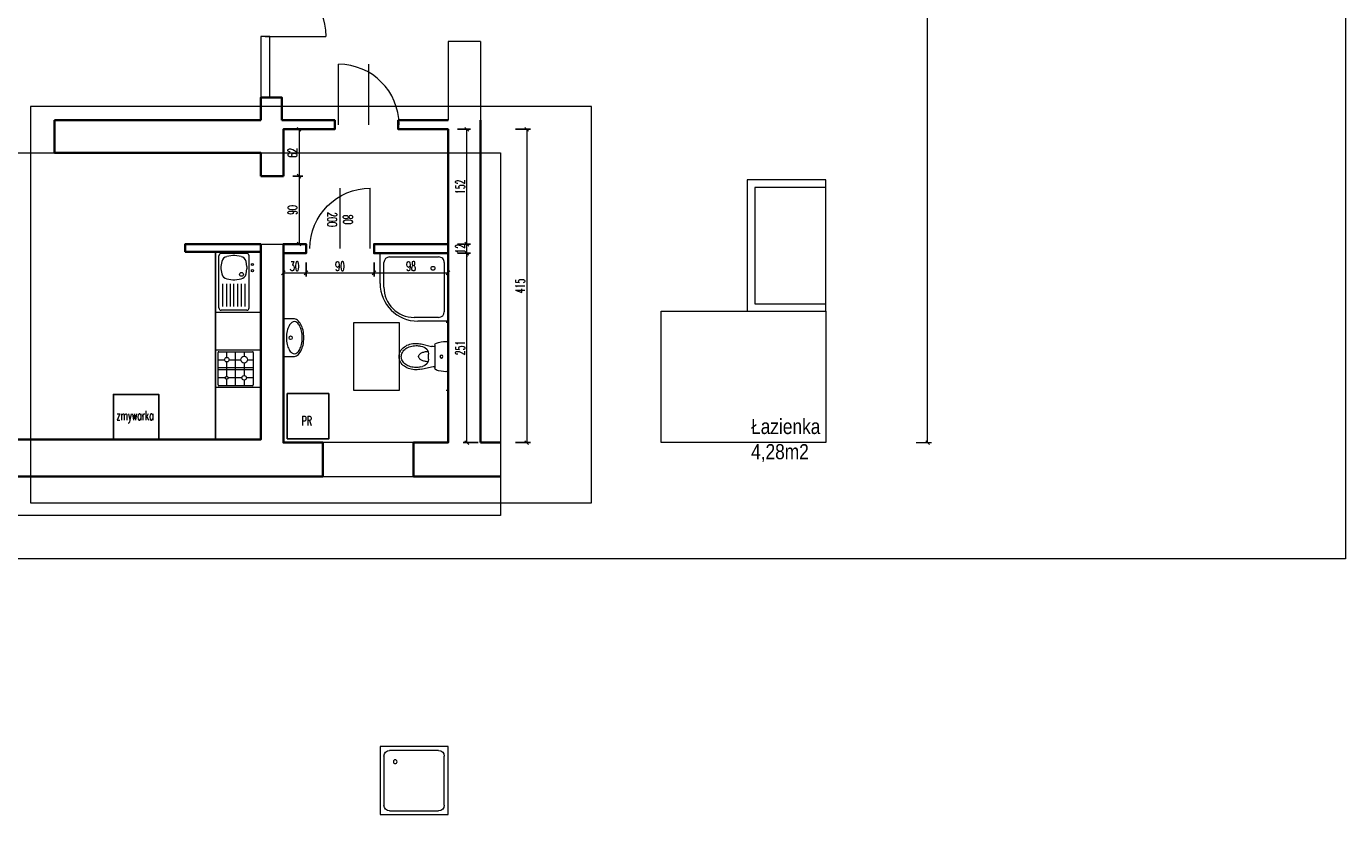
# Model space of a CAD drawing. Extents: x 33706 to 249013, y -74890 to 17912.
# Tile 33 of 175: x 66911 to 68658, y 11961 to 13005. Entities that reach past the tile are written whole.
import ezdxf
from ezdxf.lldxf.tags import DXFTag

# ---------------------------------------------------------------- set-up
doc = ezdxf.new("R2010")
doc.units = 0
doc.header["$MEASUREMENT"] = 0
doc.layers.add('__LT_konstrukcja', color=12, linetype='Continuous')
for name, color, linetype, lineweight in [('_stolarka', 1, 'Continuous', 13), ('A-ARM', 1, 'Continuous', 15), ('wymiar', 3, 'Continuous', 13), ('ściany', 1, 'Continuous', 30)]:
    doc.layers.add(name, color=color, linetype=linetype, lineweight=lineweight)
doc.styles.add('Arial narrow', font='ARIALN.TTF')
doc.styles.add('SIMPLEX', font='SIMPLEX.shx', dxfattribs={"width": 0.6})
tags = doc.linetypes.add('HIDDEN', pattern=[0.375, 0.25, -0.125]).pattern_tags.tags
tags[6:7] = [DXFTag(74, 4), DXFTag(75, 0), DXFTag(340, '0'), DXFTag(46, 1.0), DXFTag(50, 0.0), DXFTag(44, 0.0), DXFTag(45, 0.0)]
tags[4:5] = [DXFTag(74, 4), DXFTag(75, 0), DXFTag(340, '0'), DXFTag(46, 1.0), DXFTag(50, 0.0), DXFTag(44, 0.0), DXFTag(45, 0.0)]
doc.dimstyles.new('1-50 cm', dxfattribs={"dimscale": 0.5, "dimtxt": 25, "dimasz": 10, "dimexe": 10, "dimexo": 25, "dimgap": 5, "dimtad": 1, "dimdec": 0, "dimdsep": 46, "dimtxsty": 'SIMPLEX', "dimblk": 'OBLIQUE', "dimcen": 0, "dimadec": 1, "dimazin": 0, "dimtfac": 0.028571, "dimtdec": 1, "dimtix": 1, "dimtmove": 1, "dimatfit": 2, "dimldrblk": 'DOT', "dimfxl": 30, "dimfxlon": 1, "dimtolj": 1, "dimlwe": -1, "dimarcsym": 0})

# ---------------------------------------------------------------- blocks, each defined once
blk = doc.blocks.new('_arm_brodzik prost 90')
at = {"layer": 'A-ARM', "color": 0}
for p, q in [((0, 90), (90, 90)), ((0, 0), (0, 90)), ((90, 90), (90, 0)), ((5, 12.5), (5, 77.5)), ((12.5, 85), (77.5, 85)), ((85, 77.5), (85, 12.5)), ((90, 0), (0, 0)), ((77.5, 5), (12.5, 5))]:
    blk.add_line(p, q, dxfattribs=at)
blk.add_circle((20, 20), 2.5, dxfattribs=at)
for centre, start, end in [((12.5, 77.5), 90, 180), ((77.5, 77.5), 0, 90), ((12.5, 12.5), 180, 270), ((77.5, 12.5), 270, 0)]:
    blk.add_arc(centre, 7.5, start, end, dxfattribs=at)
blk = doc.blocks.new('_OBLIQUE')
at = {"color": 0, "linetype": 'ByBlock', "lineweight": -2}
for p, q in [((-0.5, -0.5), (0.5, 0.5)), ((0, 0), (0, 0))]:
    blk.add_line(p, q, dxfattribs=at)
blk = doc.blocks.new('*D11116')
at = {"layer": 'DEFPOINTS', "color": 0, "lineweight": 35, "ltscale": 50}
for p in [(-2, 851), (634.8, 851), (0, -427)]:
    blk.add_point(p, dxfattribs=at)
at = {"layer": 'wymiar', "color": 0, "ltscale": 50}
for p, q in [((619.8, 851), (639.8, 851)), ((619.8, -427), (639.8, -427))]:
    blk.add_line(p, q, dxfattribs=at)
at = {"layer": 'wymiar', "color": 0, "lineweight": -2, "ltscale": 50}
blk.add_line((634.8, -427), (634.8, 851), dxfattribs=at)
at = {"layer": 'wymiar', "color": 0, "lineweight": -2, "ltscale": 50, "xscale": 5, "yscale": 5, "zscale": 5}
for p, rotation in [((634.8, 851), 89.99999999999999), ((634.8, -427), 270)]:
    blk.add_blockref('_OBLIQUE', p, dxfattribs=dict(at, rotation=rotation))
at = {"layer": 'wymiar', "color": 0, "lineweight": 18, "ltscale": 50, "insert": (626.1, 212), "char_height": 12.5, "attachment_point": 5, "rotation": 90, "style": 'SIMPLEX'}
blk.add_mtext('\\A1;1278', dxfattribs=at)
blk = doc.blocks.new('_Dot')
at = {"color": 0, "lineweight": -2}
blk.add_line((-0.5, 0), (-1, 0), dxfattribs=at)
at = {"color": 0, "const_width": 0.5}
blk.add_lwpolyline([(-0.25, 0, 1), (0.25, 0, 1)], format="xyb", close=True, dxfattribs=at)
blk = doc.blocks.new('_arm_umywalka')
at = {"layer": 'A-ARM', "color": 0}
for p, q in [((-20, 13.5), (-20, 0)), ((-20, 0), (20, 0)), ((20, 0), (20, 13.5))]:
    blk.add_line(p, q, dxfattribs=at)
blk.add_lwpolyline([(20, 13.5, 0.138474), (18.6, 18.4, 0.107069), (14.1, 23, 0.080452), (8, 25.9, 0.068264), (0, 27, 0.068264), (-8, 25.9, 0.080452), (-14.1, 23, 0.107069), (-18.6, 18.4, 0.138474), (-20, 13.5, 0.138474)], format="xyb", dxfattribs=at)
blk.add_lwpolyline([(-17, 14.5, 0.138474), (-16.1, 11.2, 0.107069), (-12.5, 7.4, 0.080452), (-7.1, 5, 0.068264), (0, 4, 0.068264), (7.1, 5, 0.080452), (12.5, 7.4, 0.107069), (16.1, 11.2, 0.138474), (17, 14.5, 0.138474), (16.1, 17.8, 0.107069), (12.5, 21.6, 0.080452), (7.1, 24, 0.068264), (0, 25, 0.068264), (-7.1, 24, 0.080452), (-12.5, 21.6, 0.107069), (-16.1, 17.8, 0.138474)], format="xyb", close=True, dxfattribs=at)
blk.add_circle((0, 9.5), 2, dxfattribs=at)
blk = doc.blocks.new('wc')
at = {"layer": 'A-ARM', "color": 0}
for p, q in [((-16.7, 35.7), (-13.5, 21.9)), ((-13.8, 36.4), (-13.2, 33.7)), ((13.8, 36.4), (13.2, 33.7)), ((16.7, 35.7), (13.5, 21.9)), ((-15, 17.5), (15, 17.5)), ((3.4, 26), (-3.4, 26)), ((17.1, 0), (-17.1, 0))]:
    blk.add_line(p, q, dxfattribs=at)
at = {"layer": 'A-ARM', "color": 0, "linetype": 'HIDDEN', "lineweight": 13, "ltscale": 50}
blk.add_lwpolyline([(45, 65), (45, 125), (-45, 125), (-45, 65)], close=True, dxfattribs=at)
at = {"layer": 'A-ARM', "color": 0}
for points in [[(17.5, 42.5, 0.072039), (16.3, 50.8, 0.083339), (12.9, 57.8, 0.106661), (7.1, 63.1, 0.132138), (0, 65, 0.132138), (-7.1, 63.1, 0.106661), (-12.9, 57.8, 0.083339), (-16.3, 50.8, 0.072039), (-17.5, 42.5, 0.05824), (-16.7, 35.7, 0.083339)], [(14.5, 42.5, 0.072039), (13.4, 50, 0.083339), (10.5, 56, 0.106661), (5.6, 60.5, 0.132138), (0, 62, 0.132138), (-5.6, 60.5, 0.106661), (-10.5, 56, 0.083339), (-13.4, 50, 0.072039), (-14.5, 42.5, 0.05824), (-13.8, 36.4, 0.05824)], [(6.8, 26.6, 0.047502), (6.3, 31.2, 0.067446), (4.8, 35.2, 0.105232), (2.3, 38.2, 0.168531), (0, 39, 0.168531), (-2.3, 38.2, 0.105232), (-4.8, 35.2, 0.067446), (-6.3, 31.2, 0.047502), (-6.8, 26.6, 0.053598)], [(13.8, 36.4, 0.05824), (14.5, 42.5, 0.05824)], [(16.7, 35.7, 0.05824), (17.5, 42.5, 0.072039)]]:
    blk.add_lwpolyline(points, format="xyb", dxfattribs=at)
at = {"layer": 'A-ARM', "color": 0, "linetype": 'HIDDEN', "lineweight": 13, "ltscale": 50}
for points in [[(-45, 0), (-45, 2.5)], [(-42.5, 0), (-45, 0)], [(45, 0), (42.5, 0)], [(45, 0), (45, 2.5)]]:
    blk.add_lwpolyline(points, dxfattribs=at)
at = {"layer": 'A-ARM', "color": 0}
blk.add_circle((0, 8.8), 1.96, dxfattribs=at)
for centre, radius, start, end in [((-15, 14.5), 3, 90, 159.6583), ((-33, 17.4), 20, 0.3283, 13.0047), ((-3.4, 36), 10, 193.0047, 270), ((3.4, 36), 10, 270, 346.9953), ((33, 17.4), 20, 166.9953, 179.6717), ((15, 14.5), 3, 20.3417, 90), ((16.9, 2.7), 37, 159.6583, 179.4624), ((-17.1, 3), 3, 179.4624, 270), ((17.1, 3), 3, 270, 0.5376), ((-16.9, 2.7), 37, 0.5376, 20.3417)]:
    blk.add_arc(centre, radius, start, end, dxfattribs=at)
blk = doc.blocks.new('dr100_uniwersalne')
at = {"layer": '_stolarka', "color": 0, "linetype": 'ByBlock', "ltscale": 50}
blk.add_line((50, 0), (50, 100), dxfattribs=at)
blk.add_lwpolyline([(0, 0), (0, 100)], dxfattribs=at)
blk.add_arc((0, 0), 100, 0, 90, dxfattribs=at)
blk = doc.blocks.new('_arm_zlewozmywak 1-kom')
at = {"layer": 'A-ARM'}
for p, q in [((80, 60), (0, 60)), ((0, 60), (0, 0)), ((80, 0), (80, 60)), ((2.5, 41.5), (2.5, 7.5)), ((74.5, 44.5), (5.5, 44.5)), ((19.8, 41.7), (13, 40.5)), ((29.5, 40.5), (22.7, 41.7)), ((72.5, 39.5), (42.5, 39.5)), ((77.5, 41.5), (77.5, 7.5)), ((6.6, 34), (5.2, 25.8)), ((5.2, 23.2), (6.6, 15)), ((37.3, 25.8), (35.9, 34)), ((35.9, 15), (37.3, 23.2)), ((36.2, 32.6), (36.2, 32.6)), ((72.5, 34.5), (42.5, 34.5)), ((72.5, 29.5), (42.5, 29.5)), ((72.5, 24.5), (42.5, 24.5)), ((42.5, 19.5), (72.5, 19.5)), ((0, 0), (80, 0)), ((74.5, 4.5), (5.5, 4.5)), ((13, 8.5), (19.8, 7.3)), ((22.7, 7.3), (29.5, 8.5)), ((42.5, 14.5), (72.5, 14.5)), ((42.5, 9.5), (72.5, 9.5))]:
    blk.add_line(p, q, dxfattribs=at)
for centre, radius in [((17, 49), 1.5), ((25, 49), 1.5), ((30, 34.5), 2.5)]:
    blk.add_circle(centre, radius, dxfattribs=at)
for centre, radius, start, end in [((5.5, 41.5), 3, 90, 180), ((14.5, 32.6), 8, 100.3048, 170.5377), ((21.2, 33.9), 8, 79.6952, 100.3048), ((28, 32.6), 8, 9.4623, 79.6952), ((74.5, 41.5), 3, 0, 90), ((13.1, 24.5), 8, 170.5377, 189.4623), ((28.3, 31.2), 8, 9.4601, 9.4623), ((29.4, 24.5), 8, 350.5377, 9.4623), ((5.5, 7.5), 3, 180, 270), ((14.5, 16.4), 8, 189.4623, 259.6952), ((21.2, 15.1), 8, 259.6952, 280.3048), ((28, 16.4), 8, 280.3048, 350.5377), ((74.5, 7.5), 3, 270, 0)]:
    blk.add_arc(centre, radius, start, end, dxfattribs=at)
blk = doc.blocks.new('_arm_kuchenka')
at = {"layer": 'A-ARM'}
for p, q in [((0, 60), (50, 60)), ((0, 0), (0, 60)), ((2.5, 11), (2.5, 55.5)), ((3.5, 56.5), (46.5, 56.5)), ((13, 47), (13, 56.5)), ((23.5, 10), (23.5, 56.5)), ((26.5, 56.5), (26.5, 10)), ((37, 56.5), (37, 48)), ((47.5, 55.5), (47.5, 11)), ((50, 60), (50, 5)), ((2.5, 45), (11, 45)), ((13, 25), (13, 43)), ((15, 45), (34, 45)), ((37, 42), (37, 26.5)), ((40, 45), (47.5, 45)), ((47.5, 34), (2.5, 34)), ((2.5, 33.5), (47.5, 33.5)), ((10, 22), (2.5, 22)), ((13, 10), (13, 19)), ((32.5, 22), (16, 22)), ((37, 17.5), (37, 10)), ((47.5, 22), (41.5, 22)), ((50, 0), (0, 0)), ((46.5, 10), (3.5, 10)), ((50, 5), (50, 0)), ((50, 5), (50, 5))]:
    blk.add_line(p, q, dxfattribs=at)
for centre, radius in [((13, 45), 2), ((37, 45), 3), ((13, 22), 3), ((37, 22), 4.5)]:
    blk.add_circle(centre, radius, dxfattribs=at)
for centre, start, end in [((3.5, 55.5), 90, 180), ((46.5, 55.5), 0, 90), ((3.5, 11), 180, 270), ((46.5, 11), 270, 0)]:
    blk.add_arc(centre, 1, start, end, dxfattribs=at)
blk = doc.blocks.new('_arm_brodzik owal 90')
at = {"layer": 'A-ARM', "color": 0}
for p, q in [((-40, 90), (0, 90)), ((0, 90), (0, 0)), ((-45, 85), (-12.5, 85)), ((-5, 77.5), (-5, 12.5)), ((-90, 0), (-90, 40)), ((-85, 12.5), (-85, 45)), ((0, 0), (-90, 0)), ((-12.5, 5), (-77.5, 5))]:
    blk.add_line(p, q, dxfattribs=at)
blk.add_circle((-20, 20), 2.5, dxfattribs=at)
for centre, radius, start, end in [((-40, 40), 50, 90, 180), ((-45, 45), 40, 90, 180), ((-12.5, 77.5), 7.5, 0, 90), ((-77.5, 12.5), 7.5, 180, 270), ((-12.5, 12.5), 7.5, 270, 0)]:
    blk.add_arc(centre, radius, start, end, dxfattribs=at)
blk = doc.blocks.new('*D11125')
at = {"layer": '__LT_konstrukcja', "color": 0, "ltscale": 50}
for p, q in [((-218, -188.6), (-218, -207.1)), ((-188, -188.6), (-188, -207.1))]:
    blk.add_line(p, q, dxfattribs=at)
at = {"layer": '__LT_konstrukcja', "color": 0, "lineweight": -2, "ltscale": 50}
blk.add_line((-218, -202.1), (-188, -202.1), dxfattribs=at)
at = {"layer": 'DEFPOINTS', "color": 0, "lineweight": 35, "ltscale": 50}
for p in [(-218, -176.1), (-188, -176.1), (-188, -202.1)]:
    blk.add_point(p, dxfattribs=at)
at = {"layer": '__LT_konstrukcja', "color": 0, "lineweight": -2, "ltscale": 50, "xscale": 5, "yscale": 5, "zscale": 5, "rotation": 180}
blk.add_blockref('_OBLIQUE', (-218, -202.1), dxfattribs=at)
at = {"layer": '__LT_konstrukcja', "color": 0, "lineweight": -2, "ltscale": 50, "xscale": 5, "yscale": 5, "zscale": 5}
blk.add_blockref('_OBLIQUE', (-188, -202.1), dxfattribs=at)
at = {"layer": '__LT_konstrukcja', "color": 0, "lineweight": 18, "ltscale": 50, "insert": (-203, -193.4), "char_height": 12.5, "attachment_point": 5, "style": 'SIMPLEX'}
blk.add_mtext('\\A1;30', dxfattribs=at)
blk = doc.blocks.new('*D11126')
at = {"layer": '__LT_konstrukcja', "color": 0, "ltscale": 50}
for p, q in [((-188, -188.6), (-188, -207.1)), ((-98, -188.6), (-98, -207.1))]:
    blk.add_line(p, q, dxfattribs=at)
at = {"layer": '__LT_konstrukcja', "color": 0, "lineweight": -2, "ltscale": 50}
blk.add_line((-188, -202.1), (-98, -202.1), dxfattribs=at)
at = {"layer": 'DEFPOINTS', "color": 0, "lineweight": 35, "ltscale": 50}
for p in [(-188, -176.1), (-98, -176.1), (-98, -202.1)]:
    blk.add_point(p, dxfattribs=at)
at = {"layer": '__LT_konstrukcja', "color": 0, "lineweight": -2, "ltscale": 50, "xscale": 5, "yscale": 5, "zscale": 5, "rotation": 180}
blk.add_blockref('_OBLIQUE', (-188, -202.1), dxfattribs=at)
at = {"layer": '__LT_konstrukcja', "color": 0, "lineweight": -2, "ltscale": 50, "xscale": 5, "yscale": 5, "zscale": 5}
blk.add_blockref('_OBLIQUE', (-98, -202.1), dxfattribs=at)
at = {"layer": '__LT_konstrukcja', "color": 0, "lineweight": 18, "ltscale": 50, "insert": (-143, -193.4), "char_height": 12.5, "attachment_point": 5, "style": 'SIMPLEX'}
blk.add_mtext('\\A1;90', dxfattribs=at)
blk = doc.blocks.new('*D11127')
at = {"layer": '__LT_konstrukcja', "color": 0, "ltscale": 50}
for p, q in [((-98, -188.6), (-98, -207.1)), ((0, -188.6), (0, -207.1))]:
    blk.add_line(p, q, dxfattribs=at)
at = {"layer": '__LT_konstrukcja', "color": 0, "lineweight": -2, "ltscale": 50}
blk.add_line((-98, -202.1), (0, -202.1), dxfattribs=at)
at = {"layer": 'DEFPOINTS', "color": 0, "lineweight": 35, "ltscale": 50}
for p in [(-98, -176.1), (0, -176.1), (0, -202.1)]:
    blk.add_point(p, dxfattribs=at)
at = {"layer": '__LT_konstrukcja', "color": 0, "lineweight": -2, "ltscale": 50, "xscale": 5, "yscale": 5, "zscale": 5, "rotation": 180}
blk.add_blockref('_OBLIQUE', (-98, -202.1), dxfattribs=at)
at = {"layer": '__LT_konstrukcja', "color": 0, "lineweight": -2, "ltscale": 50, "xscale": 5, "yscale": 5, "zscale": 5}
blk.add_blockref('_OBLIQUE', (0, -202.1), dxfattribs=at)
at = {"layer": '__LT_konstrukcja', "color": 0, "lineweight": 18, "ltscale": 50, "insert": (-49, -193.4), "char_height": 12.5, "attachment_point": 5, "style": 'SIMPLEX'}
blk.add_mtext('\\A1;98', dxfattribs=at)
blk = doc.blocks.new('*D11128')
at = {"layer": '__LT_konstrukcja', "color": 0, "ltscale": 50}
for p, q in [((12.5, -176.1), (29.8, -176.1)), ((39.8, -427), (19.8, -427))]:
    blk.add_line(p, q, dxfattribs=at)
at = {"layer": '__LT_konstrukcja', "color": 0, "lineweight": -2, "ltscale": 50}
blk.add_line((24.8, -427), (24.8, -176.1), dxfattribs=at)
at = {"layer": 'DEFPOINTS', "color": 0, "lineweight": 35, "ltscale": 50}
for p in [(0, -176.1), (24.8, -176.1), (500, -427)]:
    blk.add_point(p, dxfattribs=at)
at = {"layer": '__LT_konstrukcja', "color": 0, "lineweight": -2, "ltscale": 50, "xscale": 5, "yscale": 5, "zscale": 5}
for p, rotation in [((24.8, -176.1), 90), ((24.8, -427), 270)]:
    blk.add_blockref('_OBLIQUE', p, dxfattribs=dict(at, rotation=rotation))
at = {"layer": '__LT_konstrukcja', "color": 0, "lineweight": 18, "ltscale": 50, "insert": (16.1, -301.6), "char_height": 12.5, "attachment_point": 5, "rotation": 90, "style": 'SIMPLEX'}
blk.add_mtext('\\A1;251', dxfattribs=at)
blk = doc.blocks.new('*D11129')
at = {"layer": '__LT_konstrukcja', "color": 0, "ltscale": 50}
for p, q in [((12.5, -164.1), (29.8, -164.1)), ((12.5, -176.1), (29.8, -176.1))]:
    blk.add_line(p, q, dxfattribs=at)
at = {"layer": '__LT_konstrukcja', "color": 0, "lineweight": -2, "ltscale": 50}
for p, q in [((24.8, -164.1), (24.8, -159.1)), ((24.8, -176.1), (24.8, -164.1)), ((24.8, -176.1), (24.8, -181.1))]:
    blk.add_line(p, q, dxfattribs=at)
at = {"layer": 'DEFPOINTS', "color": 0, "lineweight": 35, "ltscale": 50}
for p in [(0, -164.1), (24.8, -164.1), (0, -176.1)]:
    blk.add_point(p, dxfattribs=at)
at = {"layer": '__LT_konstrukcja', "color": 0, "lineweight": -2, "ltscale": 50, "xscale": 5, "yscale": 5, "zscale": 5}
for p, rotation in [((24.8, -164.1), 270), ((24.8, -176.1), 90)]:
    blk.add_blockref('_OBLIQUE', p, dxfattribs=dict(at, rotation=rotation))
at = {"layer": '__LT_konstrukcja', "color": 0, "lineweight": 18, "ltscale": 50, "insert": (16.1, -170.1), "char_height": 12.5, "attachment_point": 5, "rotation": 90, "style": 'SIMPLEX'}
blk.add_mtext('\\A1;12', dxfattribs=at)
blk = doc.blocks.new('*D11130')
at = {"layer": '__LT_konstrukcja', "color": 0, "ltscale": 50}
for p, q in [((12.5, -12), (29.8, -12)), ((12.5, -164.1), (29.8, -164.1))]:
    blk.add_line(p, q, dxfattribs=at)
at = {"layer": '__LT_konstrukcja', "color": 0, "lineweight": -2, "ltscale": 50}
blk.add_line((24.8, -164.1), (24.8, -12), dxfattribs=at)
at = {"layer": 'DEFPOINTS', "color": 0, "lineweight": 35, "ltscale": 50}
for p in [(0, -12), (24.8, -12), (0, -164.1)]:
    blk.add_point(p, dxfattribs=at)
at = {"layer": '__LT_konstrukcja', "color": 0, "lineweight": -2, "ltscale": 50, "xscale": 5, "yscale": 5, "zscale": 5}
for p, rotation in [((24.8, -12), 90), ((24.8, -164.1), 270)]:
    blk.add_blockref('_OBLIQUE', p, dxfattribs=dict(at, rotation=rotation))
at = {"layer": '__LT_konstrukcja', "color": 0, "lineweight": 18, "ltscale": 50, "insert": (16.1, -88.1), "char_height": 12.5, "attachment_point": 5, "rotation": 90, "style": 'SIMPLEX'}
blk.add_mtext('\\A1;152', dxfattribs=at)
blk = doc.blocks.new('*D11131')
at = {"layer": '__LT_konstrukcja', "color": 0, "ltscale": 50}
for p, q in [((89.1, -12), (109.1, -12)), ((89.1, -427), (109.1, -427))]:
    blk.add_line(p, q, dxfattribs=at)
at = {"layer": '__LT_konstrukcja', "color": 0, "lineweight": -2, "ltscale": 50}
blk.add_line((104.1, -12), (104.1, -427), dxfattribs=at)
at = {"layer": 'DEFPOINTS', "color": 0, "lineweight": 35, "ltscale": 50}
for p in [(0, -12), (0, -427), (104.1, -427)]:
    blk.add_point(p, dxfattribs=at)
at = {"layer": '__LT_konstrukcja', "color": 0, "lineweight": -2, "ltscale": 50, "xscale": 5, "yscale": 5, "zscale": 5}
for p, rotation in [((104.1, -12), 90), ((104.1, -427), 270)]:
    blk.add_blockref('_OBLIQUE', p, dxfattribs=dict(at, rotation=rotation))
at = {"layer": '__LT_konstrukcja', "color": 0, "lineweight": 18, "ltscale": 50, "insert": (95.3, -219.5), "char_height": 12.5, "attachment_point": 5, "rotation": 90, "style": 'SIMPLEX'}
blk.add_mtext('\\A1;415', dxfattribs=at)
blk = doc.blocks.new('*D11132')
at = {"layer": '__LT_konstrukcja', "color": 0, "ltscale": 50}
for p, q in [((-205.5, -12), (-192.3, -12)), ((-205.5, -74.1), (-192.3, -74.1))]:
    blk.add_line(p, q, dxfattribs=at)
at = {"layer": '__LT_konstrukcja', "color": 0, "lineweight": -2, "ltscale": 50}
blk.add_line((-197.3, -12), (-197.3, -74.1), dxfattribs=at)
at = {"layer": 'DEFPOINTS', "color": 0, "lineweight": 35, "ltscale": 50}
for p in [(-218, -12), (-218, -74.1), (-197.3, -74.1)]:
    blk.add_point(p, dxfattribs=at)
at = {"layer": '__LT_konstrukcja', "color": 0, "lineweight": -2, "ltscale": 50, "xscale": 5, "yscale": 5, "zscale": 5}
for p, rotation in [((-197.3, -12), 90), ((-197.3, -74.1), 270)]:
    blk.add_blockref('_OBLIQUE', p, dxfattribs=dict(at, rotation=rotation))
at = {"layer": '__LT_konstrukcja', "color": 0, "lineweight": 18, "ltscale": 50, "insert": (-206, -43.1), "char_height": 12.5, "attachment_point": 5, "rotation": 90, "style": 'SIMPLEX'}
blk.add_mtext('\\A1;62', dxfattribs=at)
blk = doc.blocks.new('*D11133')
at = {"layer": '__LT_konstrukcja', "color": 0, "ltscale": 50}
for p, q in [((-205.5, -74.1), (-192.3, -74.1)), ((-205.5, -163.8), (-192.3, -163.8))]:
    blk.add_line(p, q, dxfattribs=at)
at = {"layer": '__LT_konstrukcja', "color": 0, "lineweight": -2, "ltscale": 50}
blk.add_line((-197.3, -74.1), (-197.3, -163.8), dxfattribs=at)
at = {"layer": 'DEFPOINTS', "color": 0, "lineweight": 35, "ltscale": 50}
for p in [(-218, -74.1), (-218, -163.8), (-197.3, -163.8)]:
    blk.add_point(p, dxfattribs=at)
at = {"layer": '__LT_konstrukcja', "color": 0, "lineweight": -2, "ltscale": 50, "xscale": 5, "yscale": 5, "zscale": 5}
for p, rotation in [((-197.3, -74.1), 90), ((-197.3, -163.8), 270)]:
    blk.add_blockref('_OBLIQUE', p, dxfattribs=dict(at, rotation=rotation))
at = {"layer": '__LT_konstrukcja', "color": 0, "lineweight": 18, "ltscale": 50, "insert": (-206, -119), "char_height": 12.5, "attachment_point": 5, "rotation": 90, "style": 'SIMPLEX'}
blk.add_mtext('\\A1;90', dxfattribs=at)
blk = doc.blocks.new('charewicz_mazurek')
at = {"layer": '__LT_konstrukcja', "lineweight": 18, "ltscale": 50}
blk.add_lwpolyline([(-552.8, -506.7), (189.7, -506.7), (189.7, 18.3), (-552.8, 18.3)], close=True, dxfattribs=at)
at = {"layer": 'A-ARM', "lineweight": 25, "ltscale": 50}
for points in [[(-308, -423), (-248, -423), (-248, -174.1), (-308, -174.1)], [(-443, -423), (-383, -423), (-383, -363), (-443, -363)], [(-213, -422), (-158, -422), (-158, -362), (-213, -362)]]:
    blk.add_lwpolyline(points, close=True, dxfattribs=at)
at = {"layer": 'DEFPOINTS', "lineweight": 18, "ltscale": 50}
blk.add_lwpolyline([(-1394.6, -43), (69.2, -43), (69.2, -523.5), (-1392.5, -523.5), (-1394.6, -43)], dxfattribs=at)
at = {"layer": 'DEFPOINTS', "color": 4, "lineweight": 18, "ltscale": 50}
blk.add_lwpolyline([(282, -253), (500, -253), (500, -427), (282, -427)], close=True, dxfattribs=at)
at = {"layer": 'wymiar', "lineweight": 18, "ltscale": 50}
for p, q in [((0, 104), (0, 0)), ((43, 104), (0, 104)), ((43, 104), (43, 0)), ((0, 0), (-66, 0)), ((-248, -164.1), (-218, -164.1))]:
    blk.add_line(p, q, dxfattribs=at)
at = {"layer": 'wymiar', "lineweight": 35, "ltscale": 50}
for p, q in [((-248, 0), (-521, 0)), ((-521, 0), (-521, -43)), ((-521, 0), (-521, -43)), ((43, 0), (43, -427)), ((-248, -43), (-248, -74.1)), ((-248, -74.1), (-218, -74.1)), ((-248, -164.1), (-248, -423)), ((-166, -427), (-166, -472)), ((-46, -427), (-46, -472)), ((43, -427), (69.2, -427)), ((-166, -472), (-649.2, -472)), ((69.2, -472), (-46, -472))]:
    blk.add_line(p, q, dxfattribs=at)
for points in [[(-220, 0), (-220, 30), (-248, 30), (-248, 0)], [(-218, -74.1), (-218, -12), (-150, -12), (-150, 0), (-220, 0)], [(0, 0), (-66, 0), (-66, -12), (0, -12), (0, -427), (-46, -427)], [(-248, -74.1), (-248, -43), (-521, -43)], [(-635, -223), (-635, -423), (-248, -423), (-248, -164.1)], [(-166, -427), (-218, -427), (-218, -164.1)]]:
    blk.add_lwpolyline(points, dxfattribs=at)
at = {"layer": 'wymiar', "linetype": 'HIDDEN', "lineweight": 18, "ltscale": 50}
for points in [[(500, -79), (396, -79), (396, -253), (500, -253)], [(500, -89), (406, -89), (406, -243), (500, -243)]]:
    blk.add_lwpolyline(points, close=True, dxfattribs=at)
at = {"layer": 'wymiar', "lineweight": 35, "ltscale": 50}
for points in [[(-248, -164.1), (-348, -164.1), (-348, -174.1), (-248, -174.1)], [(-218, -176.1), (-188, -176.1), (-188, -164.1), (-218, -164.1)], [(0, -176.1), (-98, -176.1), (-98, -164.1), (0, -164.1)]]:
    blk.add_lwpolyline(points, close=True, dxfattribs=at)
at = {"layer": 'wymiar', "lineweight": 18, "ltscale": 50}
blk.add_lwpolyline([(-166, -472), (-46, -472), (-46, -427), (-166, -427)], close=True, dxfattribs=at)
at = {"layer": 'ściany', "lineweight": 18, "ltscale": 50}
blk.add_lwpolyline([(-248, 30), (-236, 30), (-236, 111), (-248, 111)], close=True, dxfattribs=at)
at = {"layer": '_stolarka', "lineweight": 35, "yscale": 0.8, "zscale": 0.8}
for p, xscale, rotation in [((-242, 111), -0.8, 269.9999999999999), ((-145, -6), 0.8, 359.9999999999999), ((-103, -170.1), -0.8, 359.9999999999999)]:
    blk.add_blockref('dr100_uniwersalne', p, dxfattribs=dict(at, xscale=xscale, rotation=rotation))
at = {"layer": 'A-ARM', "rotation": 269.9999999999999}
blk.add_blockref('_arm_zlewozmywak 1-kom', (-308, -174.1), dxfattribs=at)
at = {"layer": 'A-ARM', "lineweight": 25, "ltscale": 50, "zscale": 0.9, "rotation": 89.99999999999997}
blk.add_blockref('_arm_brodzik owal 90', (0, -176.1), dxfattribs=at)
at = {"layer": 'A-ARM'}
for name, p, xscale, rotation in [('_arm_umywalka', (-218, -288), 1.25, 270), ('wc', (0, -313), -1, 89.99999999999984)]:
    blk.add_blockref(name, p, dxfattribs=dict(at, xscale=xscale, rotation=rotation))
at = {"layer": 'A-ARM', "lineweight": 18, "ltscale": 50, "rotation": 90}
blk.add_blockref('_arm_kuchenka', (-248, -354.1), dxfattribs=at)
at = {"layer": '_stolarka', "lineweight": 25, "ltscale": 50, "insert": (-143, -131.5), "char_height": 12.5, "attachment_point": 5, "rotation": 270, "style": 'SIMPLEX'}
blk.add_mtext('{\\A1;80\\P200}', dxfattribs=at)
at = {"layer": 'A-ARM', "lineweight": 25, "ltscale": 50, "char_height": 12.5, "attachment_point": 5, "style": 'SIMPLEX'}
for s, insert in [('{\\A1;zmywarka}', (-414.4, -393.1)), ('{\\A1;PR}', (-187.2, -398.1))]:
    blk.add_mtext(s, dxfattribs=dict(at, insert=insert))
at = {"layer": 'A-ARM', "lineweight": 25, "ltscale": 50, "insert": (401.1, -395.6), "char_height": 20, "width": 184.332, "attachment_point": 1, "style": 'Arial narrow'}
blk.add_mtext('Łazienka\\P4,28m2', dxfattribs=at)
at = {"layer": '__LT_konstrukcja', "lineweight": 18, "ltscale": 50}
for base, p1, p2, picture, middle in [((-197.3, -74.1), (-218, -12), (-218, -74.1), '*D11132', (-206, -43.1)), ((24.8, -12), (0, -164.1), (0, -12), '*D11130', (16.1, -88.1)), ((104.1, -427), (0, -12), (0, -427), '*D11131', (95.3, -219.5)), ((-197.3, -163.8), (-218, -74.1), (-218, -163.8), '*D11133', (-206, -119)), ((24.8, -164.1), (0, -176.1), (0, -164.1), '*D11129', (16.1, -170.1)), ((24.8, -176.1), (500, -427), (0, -176.1), '*D11128', (16.1, -301.6))]:
    dim = blk.add_linear_dim(base=base, p1=p1, p2=p2, angle=90, dimstyle='1-50 cm', dxfattribs=at)
    dim.commit()
    dim.dimension.update_dxf_attribs({"geometry": picture, "text_midpoint": middle})
for base, p1, p2, picture, middle in [((-188, -202.1), (-218, -176.1), (-188, -176.1), '*D11125', (-203, -193.4)), ((-98, -202.1), (-188, -176.1), (-98, -176.1), '*D11126', (-143, -193.4)), ((0, -202.1), (-98, -176.1), (0, -176.1), '*D11127', (-49, -193.4))]:
    dim = blk.add_linear_dim(base=base, p1=p1, p2=p2, dimstyle='1-50 cm', dxfattribs=at)
    dim.commit()
    dim.dimension.update_dxf_attribs({"geometry": picture, "text_midpoint": middle})
at = {"layer": 'wymiar', "lineweight": 18, "ltscale": 50}
dim = blk.add_linear_dim(base=(634.8, 851), p1=(0, -427), p2=(-2, 851), angle=270, dimstyle='1-50 cm', dxfattribs=at)
dim.commit()
dim.dimension.update_dxf_attribs({"geometry": '*D11116', "text_midpoint": (626.1, 212)})

msp = doc.modelspace()

# ---------------------------------------------------------------- linework, layer by layer
at = {"layer": '__LT_konstrukcja', "lineweight": 18, "ltscale": 50}
msp.add_lwpolyline([(65164.8, 17024.8), (68657.8, 17024.8), (68657.8, 12299.5), (65164.8, 12299.5)], close=True, dxfattribs=at)

# ---------------------------------------------------------------- block references
msp.add_blockref('charewicz_mazurek', (67469.6, 12880.4), dxfattribs=at)
at = {"layer": 'A-ARM', "xscale": -1, "rotation": 180}
msp.add_blockref('_arm_brodzik prost 90', (67379.6, 12050.9), dxfattribs=at)

doc.saveas('drawing.dxf')
